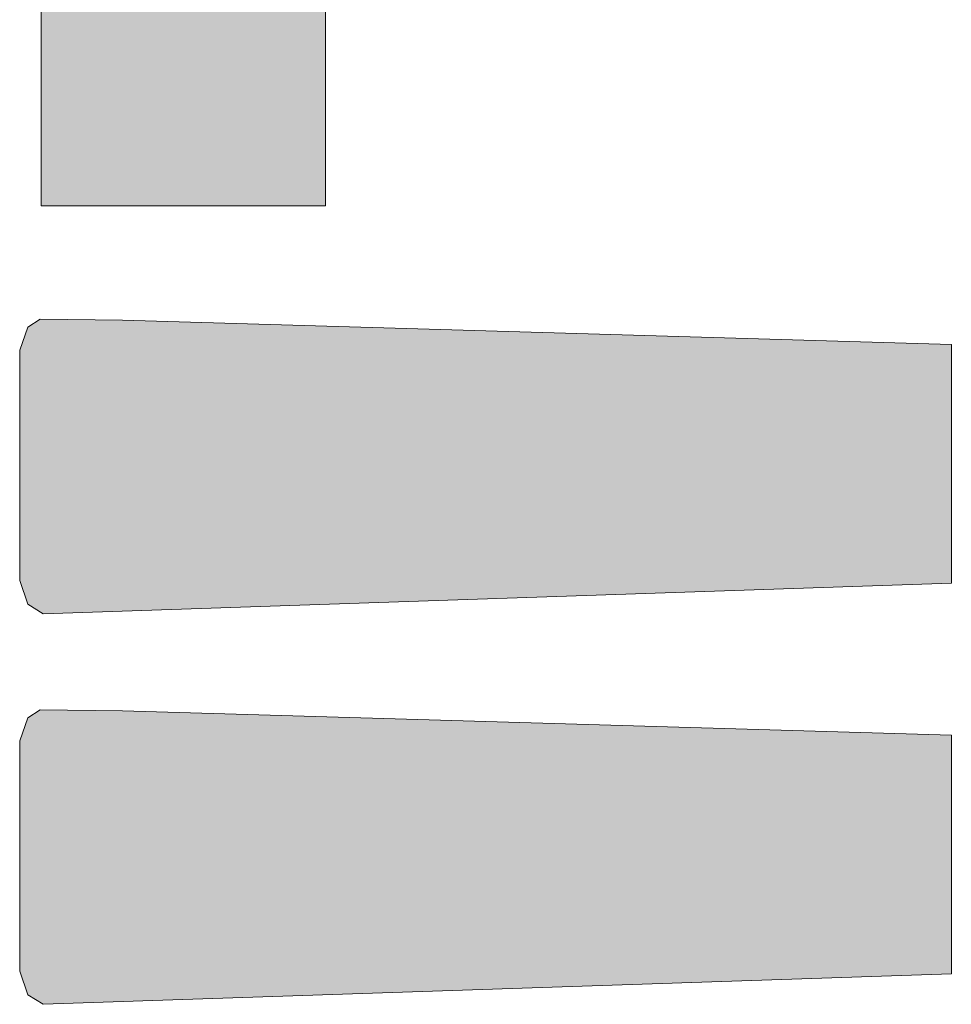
# Model space of a CAD drawing. Header units: millimetres. Extents: x -14761 to 157739, y -22400 to 107990.
# Tile 176 of 190: x 121086 to 122726, y 30762 to 32495. Entities that reach past the tile are written whole.
import ezdxf

# ---------------------------------------------------------------- set-up
doc = ezdxf.new("R2010")
doc.units = ezdxf.units.MM
doc.header["$MEASUREMENT"] = 0
doc.layers.add('Интерьер - лежаки 2', color=7, linetype='Continuous')

msp = doc.modelspace()

# ---------------------------------------------------------------- hatches: boundary and pattern name
at = {"layer": 'Интерьер - лежаки 2', "linetype": 'Continuous', "lineweight": 0, "true_color": 0xffffff}
for points in [[(121624.5, 32667.8), (121124.5, 32667.8), (121124.5, 32167.8), (121624.5, 32167.8)], [(121267.6, 31966.3), (121122.4, 31968.1), (121101, 31954), (121086.5, 31913.3), (121086.4, 31508.4), (121101, 31466.5), (121127.8, 31449.8), (122726.5, 31503.3), (122726.5, 31923.3)], [(121267.6, 31278.9), (121122.4, 31280.7), (121101, 31266.6), (121086.5, 31225.9), (121086.4, 30821), (121101, 30779.1), (121127.8, 30762.4), (122726.5, 30815.9), (122726.5, 31235.9)]]:
    msp.add_hatch(color=7, dxfattribs=at).paths.add_polyline_path(points)

# ---------------------------------------------------------------- linework, layer by layer
at = {"layer": 'Интерьер - лежаки 2', "color": 7, "linetype": 'Continuous', "lineweight": 15}
for p, q in [((121124.5, 32167.8), (121124.5, 32667.8)), ((121624.5, 32667.8), (121624.5, 32167.8)), ((121624.5, 32167.8), (121124.5, 32167.8))]:
    msp.add_line(p, q, dxfattribs=at)
at = {"layer": 'Интерьер - лежаки 2', "color": 7, "linetype": 'Continuous', "lineweight": 15, "flags": 128}
for points in [[(121267.6, 31966.3), (121122.4, 31968.1), (121101, 31954), (121086.5, 31913.3), (121086.4, 31508.4), (121101, 31466.5), (121127.8, 31449.8), (122726.5, 31503.3), (122726.5, 31923.3)], [(121267.6, 31278.9), (121122.4, 31280.7), (121101, 31266.6), (121086.5, 31225.9), (121086.4, 30821), (121101, 30779.1), (121127.8, 30762.4), (122726.5, 30815.9), (122726.5, 31235.9)]]:
    msp.add_lwpolyline(points, close=True, dxfattribs=at)

doc.saveas('drawing.dxf')
